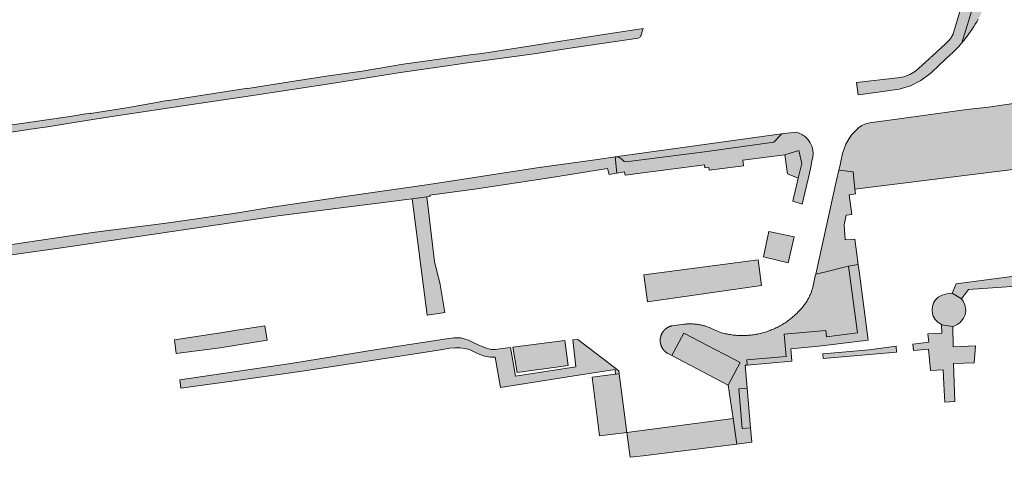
# Model space of a CAD drawing. Extents: x 97094 to 109644, y 463509 to 471969.
# Tile 184 of 256: x 103139 to 103333, y 468477 to 468563. Entities that reach past the tile are written whole.
import ezdxf

# ---------------------------------------------------------------- set-up
doc = ezdxf.new("R2010")
doc.units = 0
doc.layers.add('109 Onkruidbestrijding elementen', color=6, linetype='Continuous', lineweight=20, true_color=0xff00ff)

msp = doc.modelspace()

# ---------------------------------------------------------------- hatches: boundary and pattern name
at = {"layer": '109 Onkruidbestrijding elementen', "true_color": 0xff00ff}
for points in [[(103332.21, 468579.66), (103331.9, 468587.75), (103329.55, 468584.87), (103329.76, 468578.75), (103329.77, 468578.34), (103329.78, 468577.94), (103329.78, 468577.54), (103329.77, 468577.13), (103329.75, 468576.73), (103329.73, 468576.33), (103329.7, 468575.93), (103329.66, 468575.52), (103329.62, 468575.12), (103329.57, 468574.72), (103329.51, 468574.32), (103329.45, 468573.93), (103329.37, 468573.53), (103329.29, 468573.13), (103329.21, 468572.74), (103329.12, 468572.35), (103329.01, 468571.96), (103328.91, 468571.57), (103328.79, 468571.18), (103328.67, 468570.8), (103328.58, 468570.48), (103327.42, 468566.68), (103325, 468558.78), (103325.36, 468559.22), (103325.72, 468559.67), (103326.06, 468560.12), (103326.4, 468560.58), (103326.73, 468561.05), (103327.05, 468561.52), (103327.36, 468562), (103327.67, 468562.48), (103327.96, 468562.97), (103328.25, 468563.46), (103328.52, 468563.96), (103328.79, 468564.47), (103329.05, 468564.98), (103329.29, 468565.49), (103329.53, 468566.01), (103329.8, 468566.62), (103330.05, 468567.24), (103330.29, 468567.87), (103330.52, 468568.5), (103330.73, 468569.13), (103330.93, 468569.77), (103331.08, 468570.31), (103331.23, 468570.84), (103331.36, 468571.38), (103331.49, 468571.92), (103331.61, 468572.47), (103331.71, 468573.01), (103331.81, 468573.56), (103331.89, 468574.11), (103331.97, 468574.66), (103332.04, 468575.21), (103332.09, 468575.77), (103332.14, 468576.32), (103332.18, 468576.88), (103332.2, 468577.43), (103332.22, 468577.99), (103332.23, 468578.54), (103332.22, 468579.1), (103332.21, 468579.66)], [(103327.06, 468573.04), (103323.33, 468560.6), (103323.29, 468560.52), (103323.25, 468560.44), (103323.21, 468560.36), (103323.17, 468560.28), (103323.12, 468560.2), (103323.08, 468560.12), (103323.03, 468560.04), (103322.99, 468559.97), (103322.94, 468559.89), (103322.89, 468559.82), (103322.83, 468559.74), (103322.78, 468559.67), (103322.73, 468559.6), (103322.67, 468559.53), (103322.62, 468559.45), (103322.56, 468559.38), (103322.5, 468559.32), (103322.44, 468559.25), (103322.38, 468559.18), (103322.31, 468559.12), (103322.25, 468559.05), (103322.19, 468558.99), (103322.12, 468558.93), (103322.05, 468558.87), (103321.99, 468558.81), (103321.92, 468558.75), (103321.85, 468558.69), (103321.78, 468558.63), (103319.31, 468556.34), (103319.24, 468556.26), (103319.16, 468556.18), (103319.08, 468556.1), (103319, 468556.03), (103318.92, 468555.95), (103318.84, 468555.88), (103318.75, 468555.81), (103318.66, 468555.74), (103318.58, 468555.67), (103318.49, 468555.6), (103315.87, 468553.24), (103314.8, 468552.55), (103313.62, 468552.1), (103312.37, 468551.9), (103304.26, 468551.01), (103304.61, 468548.58), (103308.05, 468549.04), (103312.67, 468549.66), (103314.9, 468550.31), (103316.97, 468551.36), (103318.7, 468552.69), (103318.82, 468552.78), (103320.59, 468554.46), (103322.78, 468556.49), (103323.12, 468556.8), (103323.45, 468557.11), (103323.77, 468557.43), (103324.09, 468557.76), (103324.4, 468558.09), (103324.7, 468558.43), (103325, 468558.78), (103327.42, 468566.68), (103328.58, 468570.48), (103328.67, 468570.8), (103328.79, 468571.18), (103328.91, 468571.57), (103329.01, 468571.96), (103329.12, 468572.35), (103329.21, 468572.74), (103329.29, 468573.13), (103329.37, 468573.53), (103329.45, 468573.93), (103329.51, 468574.32), (103329.57, 468574.72), (103329.62, 468575.12), (103329.66, 468575.52), (103329.7, 468575.93), (103329.73, 468576.33), (103329.75, 468576.73), (103329.77, 468577.13), (103329.78, 468577.54), (103329.78, 468577.94), (103329.77, 468578.34), (103329.76, 468578.75), (103329.55, 468584.87), (103327.55, 468582.41), (103327.56, 468581.89), (103327.53, 468578.46), (103327.55, 468578.09), (103327.56, 468577.73), (103327.56, 468577.37), (103327.55, 468577), (103327.54, 468576.64), (103327.52, 468576.28), (103327.5, 468575.92), (103327.47, 468575.55), (103327.43, 468575.19), (103327.39, 468574.83), (103327.33, 468574.47), (103327.28, 468574.11), (103327.21, 468573.76), (103327.14, 468573.4), (103327.06, 468573.04)], [(103238.45, 468557.97), (103238.45, 468557.95), (103230.46, 468556.73), (103228.19, 468556.42), (103223.01, 468555.72), (103214.98, 468554.58), (103212.69, 468554.2), (103206.89, 468553.24), (103199.82, 468552.21), (103191.42, 468550.93), (103184.39, 468549.83), (103184.38, 468549.9), (103175.95, 468548.57), (103175.95, 468548.54), (103168.83, 468547.42), (103168.82, 468547.49), (103166.41, 468547.06), (103160.51, 468546.01), (103153.36, 468544.85), (103153.35, 468544.92), (103152.05, 468544.72), (103149.32, 468544.32), (103135.22, 468542.24), (103129.72, 468541.31), (103121.78, 468540.19), (103119.43, 468539.85), (103118.36, 468539.69), (103115.43, 468539.26), (103107.6, 468538.12), (103104.18, 468537.59), (103098.55, 468536.73), (103098.56, 468536.72), (103090.65, 468535.55), (103088.26, 468535.18), (103083.09, 468534.38), (103083.09, 468534.34), (103075.25, 468533.14), (103075.25, 468533.19), (103060.73, 468531.01), (103058.76, 468530.76), (103057.69, 468530.72), (103057.07, 468530.78), (103056.48, 468530.98), (103055.82, 468531.57), (103055.66, 468531.79), (103056.01, 468529.68), (103056.58, 468529.45), (103057.31, 468529.27), (103057.91, 468529.2), (103058.57, 468529.23), (103060.1, 468529.46), (103063.15, 468529.91), (103064.83, 468530.2), (103075.25, 468531.73), (103086.74, 468533.46), (103090.26, 468533.96), (103098.54, 468535.26), (103111.05, 468537.1), (103118.3, 468538.24), (103133.35, 468540.53), (103141.61, 468541.77), (103145.35, 468542.3), (103149.32, 468542.99), (103155.51, 468543.97), (103160.67, 468544.74), (103172.48, 468546.52), (103183.62, 468548.19), (103193.1, 468549.63), (103201.69, 468550.91), (103214.48, 468552.96), (103223.65, 468554.27), (103227.21, 468554.83), (103240.75, 468556.65), (103247.42, 468557.71), (103261.28, 468559.72), (103261.71, 468560.02), (103262.26, 468561.63), (103261.02, 468561.42), (103254.06, 468560.4), (103246.05, 468559.11), (103243.87, 468558.78), (103238.45, 468557.97)], [(103305.89, 468542.77), (103305.3, 468542.5), (103304.64, 468542.04), (103304.07, 468541.48), (103303.53, 468540.94), (103303.38, 468540.72), (103302.85, 468539.98), (103302.15, 468538.82), (103301.54, 468537.02), (103300.98, 468534.41), (103300.8, 468533.73), (103303.6, 468533.38), (103303.97, 468529.96), (103337.18, 468534.09), (103338, 468534.19), (103337.43, 468538.37), (103338.69, 468538.53), (103339.31, 468533.58), (103338.82, 468533.51), (103338.38, 468533.45), (103338.52, 468532.19), (103339.28, 468532.28), (103339.36, 468531.68), (103340.49, 468531.88), (103343.45, 468532.41), (103343.73, 468532.46), (103344.01, 468534.38), (103342.49, 468534.1), (103342.1, 468537.07), (103344.42, 468537.27), (103344.69, 468539.15), (103345.7, 468546.76), (103345.87, 468547.25), (103346.25, 468547.8), (103346.68, 468548.11), (103347.34, 468548.45), (103340.17, 468547.52), (103340.15, 468547.53), (103337.47, 468547.17), (103337.42, 468547.16), (103330.24, 468546.15), (103326.02, 468545.64), (103312.68, 468543.84), (103308.78, 468543.33), (103307.74, 468543.19), (103307.28, 468543.11), (103306.82, 468543.03), (103305.89, 468542.77)], [(103291.3, 468541.08), (103289.99, 468540.92), (103289.57, 468540.84), (103289.23, 468540.53), (103288.01, 468539.2), (103274.89, 468537.39), (103258.85, 468535.33), (103258.54, 468535.45), (103258.06, 468535.87), (103257.51, 468536.2), (103257.22, 468536.34), (103256.74, 468536.33), (103257.07, 468533.11), (103258.6, 468533.36), (103258.71, 468532.75), (103262.18, 468533.2), (103274.32, 468534.78), (103274.4, 468534.16), (103275.18, 468534.26), (103275.25, 468533.7), (103282.02, 468534.58), (103281.88, 468535.65), (103290.16, 468536.72), (103292.89, 468537.59), (103293.49, 468535.05), (103292.8, 468532.1), (103291.76, 468527.61), (103293.58, 468527.04), (103295.01, 468533.15), (103295.36, 468534.64), (103295.5, 468535.52), (103295.67, 468536.24), (103295.72, 468536.98), (103295.64, 468537.72), (103295.45, 468538.43), (103295.14, 468539.1), (103294.72, 468539.71), (103294.2, 468540.25), (103293.61, 468540.69), (103292.95, 468541.02), (103292.37, 468541.21), (103291.33, 468541.09), (103291.3, 468541.08)], [(103256.74, 468536.33), (103257.22, 468536.34), (103257.51, 468536.2), (103258.06, 468535.87), (103258.54, 468535.45), (103258.85, 468535.33), (103274.89, 468537.39), (103288.01, 468539.2), (103289.23, 468540.53), (103289.57, 468540.84), (103289.99, 468540.92), (103256.74, 468536.33)], [(103292.8, 468532.1), (103293.49, 468535.05), (103292.89, 468537.59), (103290.16, 468536.72), (103290.65, 468532.96), (103292.8, 468532.1)], [(103257.07, 468533.11), (103256.74, 468536.33), (103253.27, 468535.81), (103241.31, 468534.16), (103220.03, 468530.9), (103202.55, 468528.36), (103188.74, 468526.33), (103182.01, 468525.26), (103168.29, 468523.28), (103153.75, 468521.42), (103116.67, 468515.9), (103095.56, 468512.48), (103094.41, 468512.3), (103069.98, 468508.19), (103068.73, 468507.99), (103044.41, 468504.24), (103019.17, 468500.37), (103011.24, 468499.18), (103011.49, 468497.2), (103011.58, 468497.22), (103024.73, 468499.15), (103035.55, 468500.74), (103035.58, 468500.75), (103048.42, 468502.75), (103060.93, 468504.71), (103069.44, 468506.04), (103094.38, 468510.36), (103098.95, 468511.09), (103113.45, 468513.42), (103121.82, 468514.74), (103122.05, 468514.77), (103147.17, 468518.35), (103147.21, 468518.36), (103161.43, 468520.44), (103190.34, 468524.69), (103216.73, 468528.05), (103219.64, 468528.48), (103220.29, 468528.58), (103220.26, 468528.8), (103229.01, 468529.98), (103243.77, 468532.21), (103255.25, 468534.02), (103255.54, 468532.85), (103257.07, 468533.11)], [(103303.97, 468529.96), (103303.6, 468533.38), (103300.8, 468533.73), (103300.35, 468531.72), (103296.23, 468513.2), (103298.24, 468513.7), (103302.09, 468514.64), (103302.73, 468514.8), (103304.61, 468515.11), (103303.96, 468520.1), (103302.04, 468519.97), (103301.85, 468522.93), (103302.27, 468524.81), (103303.33, 468524.94), (103302.82, 468528.87), (103304.09, 468529.04), (103303.97, 468529.96)], [(103216.73, 468528.05), (103219.69, 468505.1), (103221.93, 468505.44), (103223.21, 468505.65), (103222.24, 468511.18), (103221.12, 468515.68), (103219.64, 468528.48), (103216.73, 468528.05)], [(103290.84, 468515.46), (103291.99, 468520.57), (103286.99, 468521.63), (103285.93, 468516.61), (103290.84, 468515.46)], [(103285.59, 468510.96), (103284.93, 468516.04), (103262.36, 468513.09), (103263.1, 468507.79), (103285.59, 468510.96)], [(103302.73, 468514.8), (103304.44, 468501.65), (103298.37, 468500.86), (103298.26, 468502.12), (103290.01, 468501.4), (103290.4, 468497.01), (103282.64, 468496.33), (103282.73, 468495.28), (103291.54, 468496.05), (103291.32, 468498.52), (103297.47, 468499.06), (103306.54, 468500.23), (103304.84, 468513.32), (103304.62, 468515.04), (103304.61, 468515.11), (103302.73, 468514.8)], [(103323.12, 468509.45), (103324.97, 468508.37), (103326.32, 468510.16), (103335.81, 468510.84), (103343.67, 468511.7), (103350.47, 468511.41), (103353.37, 468511.04), (103359.08, 468510.3), (103364.09, 468509.44), (103367.6, 468508.77), (103368, 468510.43), (103362.17, 468511.56), (103351.93, 468512.93), (103348.04, 468513.45), (103343.31, 468514.09), (103343.44, 468515.04), (103343.35, 468515.05), (103343.43, 468515.67), (103341.61, 468515.44), (103341.84, 468513.65), (103323.93, 468511.32), (103323.12, 468509.45)], [(103277.47, 468501.74), (103275.74, 468502.52), (103275.58, 468502.59), (103275.42, 468502.66), (103275.25, 468502.72), (103275.08, 468502.78), (103274.91, 468502.84), (103274.74, 468502.9), (103274.57, 468502.95), (103274.4, 468503), (103274.23, 468503.05), (103274.06, 468503.1), (103273.88, 468503.14), (103273.71, 468503.18), (103273.53, 468503.21), (103273.36, 468503.25), (103273.18, 468503.28), (103273.01, 468503.3), (103272.83, 468503.33), (103272.65, 468503.35), (103272.47, 468503.37), (103272.3, 468503.38), (103272.12, 468503.4), (103271.94, 468503.4), (103271.76, 468503.41), (103271.58, 468503.41), (103271.4, 468503.41), (103271.23, 468503.41), (103271.05, 468503.41), (103270.87, 468503.4), (103270.69, 468503.38), (103270.51, 468503.37), (103270.33, 468503.35), (103267.95, 468503.04), (103267.9, 468503.03), (103267.86, 468503.02), (103267.81, 468503.01), (103267.76, 468502.99), (103267.71, 468502.98), (103267.67, 468502.97), (103267.62, 468502.95), (103267.58, 468502.94), (103267.53, 468502.92), (103267.48, 468502.9), (103267.44, 468502.88), (103267.39, 468502.86), (103267.35, 468502.84), (103267.3, 468502.82), (103267.26, 468502.8), (103267.22, 468502.78), (103267.17, 468502.76), (103267.13, 468502.73), (103267.09, 468502.71), (103267.04, 468502.69), (103267, 468502.66), (103266.96, 468502.63), (103266.92, 468502.61), (103266.88, 468502.58), (103266.84, 468502.55), (103266.8, 468502.52), (103266.76, 468502.49), (103266.72, 468502.46), (103266.68, 468502.43), (103266.65, 468502.4), (103266.61, 468502.37), (103266.57, 468502.34), (103266.54, 468502.3), (103266.5, 468502.27), (103266.47, 468502.23), (103266.43, 468502.2), (103266.4, 468502.16), (103266.37, 468502.13), (103266.33, 468502.09), (103266.3, 468502.05), (103266.27, 468502.02), (103266.24, 468501.98), (103266.21, 468501.94), (103266.18, 468501.9), (103266.15, 468501.86), (103266.12, 468501.82), (103266.1, 468501.78), (103266.07, 468501.74), (103266.04, 468501.7), (103266.02, 468501.66), (103265.99, 468501.61), (103265.97, 468501.57), (103265.95, 468501.53), (103265.92, 468501.48), (103265.9, 468501.44), (103265.88, 468501.4), (103265.86, 468501.35), (103265.84, 468501.31), (103265.82, 468501.26), (103265.8, 468501.22), (103265.79, 468501.17), (103265.77, 468501.12), (103265.75, 468501.08), (103265.74, 468501.03), (103265.73, 468500.98), (103265.71, 468500.94), (103265.7, 468500.89), (103265.69, 468500.84), (103265.68, 468500.79), (103265.67, 468500.75), (103265.66, 468500.7), (103265.65, 468500.65), (103265.64, 468500.6), (103265.63, 468500.55), (103265.63, 468500.51), (103265.62, 468500.46), (103265.62, 468500.41), (103265.61, 468500.36), (103265.61, 468500.31), (103265.61, 468500.26), (103265.61, 468500.21), (103265.6, 468500.16), (103265.61, 468500.11), (103265.61, 468500.07), (103265.61, 468500.02), (103265.61, 468499.97), (103265.61, 468499.92), (103265.62, 468499.87), (103265.62, 468499.82), (103265.63, 468499.77), (103265.64, 468499.72), (103265.64, 468499.68), (103265.65, 468499.63), (103265.66, 468499.58), (103265.67, 468499.53), (103265.68, 468499.48), (103265.69, 468499.44), (103265.7, 468499.39), (103265.72, 468499.34), (103265.73, 468499.29), (103265.75, 468499.25), (103265.76, 468499.2), (103265.78, 468499.15), (103265.79, 468499.11), (103265.81, 468499.06), (103265.83, 468499.02), (103265.85, 468498.97), (103265.87, 468498.93), (103265.89, 468498.88), (103265.91, 468498.84), (103265.93, 468498.8), (103265.96, 468498.75), (103265.98, 468498.71), (103266, 468498.67), (103266.03, 468498.62), (103266.05, 468498.58), (103266.08, 468498.54), (103266.11, 468498.5), (103266.13, 468498.46), (103266.16, 468498.42), (103266.19, 468498.38), (103266.22, 468498.34), (103266.25, 468498.3), (103266.28, 468498.27), (103266.31, 468498.23), (103266.35, 468498.19), (103266.38, 468498.15), (103266.41, 468498.12), (103266.45, 468498.08), (103266.48, 468498.05), (103266.51, 468498.01), (103266.55, 468497.98), (103266.59, 468497.95), (103266.62, 468497.91), (103266.66, 468497.88), (103266.7, 468497.85), (103266.74, 468497.82), (103266.78, 468497.79), (103266.81, 468497.76), (103266.85, 468497.73), (103266.89, 468497.71), (103266.94, 468497.68), (103266.98, 468497.65), (103267.02, 468497.63), (103267.89, 468497.16), (103270.28, 468501.58), (103281.39, 468495.78), (103278.99, 468491.36), (103279.99, 468484.77), (103280.71, 468479.69), (103281.17, 468479.75), (103283.65, 468480.09), (103283.4, 468482.93), (103281.77, 468482.78), (103281.09, 468490.62), (103282.72, 468490.77), (103282.33, 468495.25), (103282.73, 468495.28), (103282.64, 468496.33), (103290.4, 468497.01), (103290.01, 468501.4), (103298.26, 468502.12), (103298.37, 468500.86), (103304.44, 468501.65), (103302.73, 468514.8), (103302.09, 468514.64), (103298.24, 468513.7), (103296.23, 468513.2), (103296.16, 468512.89), (103295.75, 468510.91), (103295.7, 468510.73), (103295.66, 468510.56), (103295.61, 468510.39), (103295.55, 468510.22), (103295.5, 468510.05), (103295.44, 468509.88), (103295.38, 468509.71), (103295.32, 468509.55), (103295.25, 468509.38), (103295.18, 468509.22), (103295.11, 468509.05), (103295.03, 468508.89), (103294.95, 468508.73), (103294.87, 468508.57), (103294.79, 468508.41), (103294.71, 468508.26), (103294.62, 468508.1), (103294.53, 468507.95), (103294.43, 468507.8), (103294.34, 468507.65), (103294.24, 468507.5), (103294.14, 468507.35), (103294.03, 468507.21), (103293.93, 468507.06), (103293.82, 468506.92), (103293.71, 468506.78), (103293.59, 468506.64), (103293.48, 468506.51), (103293.36, 468506.37), (103293.24, 468506.24), (103293.12, 468506.11), (103292.99, 468505.98), (103292.87, 468505.86), (103292.74, 468505.74), (103292.56, 468505.55), (103292.38, 468505.38), (103292.19, 468505.2), (103292, 468505.03), (103291.81, 468504.86), (103291.62, 468504.69), (103291.42, 468504.53), (103291.22, 468504.37), (103291.02, 468504.21), (103290.81, 468504.06), (103290.61, 468503.91), (103290.4, 468503.77), (103290.19, 468503.62), (103289.97, 468503.49), (103289.76, 468503.35), (103289.54, 468503.22), (103289.32, 468503.09), (103289.09, 468502.97), (103288.87, 468502.85), (103288.64, 468502.73), (103288.41, 468502.62), (103288.18, 468502.51), (103287.95, 468502.4), (103287.71, 468502.3), (103287.48, 468502.21), (103287.24, 468502.11), (103287, 468502.02), (103286.76, 468501.94), (103286.52, 468501.86), (103286.27, 468501.78), (103286.03, 468501.71), (103285.78, 468501.64), (103285.54, 468501.57), (103285.29, 468501.51), (103285.04, 468501.46), (103284.79, 468501.41), (103284.54, 468501.36), (103284.29, 468501.31), (103284.04, 468501.27), (103283.78, 468501.24), (103283.53, 468501.21), (103283.28, 468501.18), (103283.02, 468501.16), (103282.77, 468501.14), (103282.51, 468501.13), (103282.26, 468501.12), (103282, 468501.11), (103281.75, 468501.11), (103281.49, 468501.11), (103281.24, 468501.12), (103280.98, 468501.13), (103280.73, 468501.15), (103280.47, 468501.17), (103280.22, 468501.19), (103279.97, 468501.22), (103279.71, 468501.25), (103279.46, 468501.29), (103279.21, 468501.33), (103278.96, 468501.38), (103278.71, 468501.43), (103278.46, 468501.48), (103278.21, 468501.54), (103277.96, 468501.6), (103277.71, 468501.67), (103277.47, 468501.74)], [(103321.01, 468503.23), (103323.25, 468502.88), (103323.66, 468503.05), (103324.13, 468503.27), (103324.68, 468503.7), (103325.38, 468504.55), (103325.69, 468505.21), (103325.81, 468506.11), (103325.59, 468507.16), (103325.27, 468507.89), (103324.97, 468508.37), (103323.12, 468509.45), (103322.07, 468509.31), (103321.17, 468509.08), (103320.37, 468508.68), (103319.81, 468508.16), (103319.43, 468507.55), (103319.26, 468506.85), (103319.2, 468506.19), (103319.25, 468505.41), (103319.38, 468504.9), (103319.75, 468504.27), (103320.29, 468503.78), (103320.87, 468503.35), (103321.01, 468503.23)], [(103181.79, 468502.09), (103180.64, 468501.92), (103178.59, 468501.6), (103177.66, 468501.46), (103169.92, 468500.26), (103170.28, 468497.55), (103178.96, 468498.7), (103188.2, 468500.18), (103187.73, 468503.01), (103181.79, 468502.09)], [(103267.89, 468497.16), (103278.99, 468491.36), (103281.39, 468495.78), (103270.28, 468501.58), (103267.89, 468497.16)], [(103318.82, 468494.25), (103321.35, 468494.38), (103321.5, 468491.51), (103321.68, 468488), (103323.62, 468488.14), (103323.41, 468495.58), (103327.44, 468495.73), (103327.7, 468499.1), (103323.34, 468498.88), (103323.25, 468502.88), (103321.01, 468503.23), (103321.05, 468501.6), (103318.3, 468501.47), (103318.52, 468499.83), (103315.36, 468499.42), (103315.47, 468498.14), (103318.46, 468498.4), (103318.82, 468494.25)], [(103257.51, 468493.56), (103257.43, 468494.14), (103249.35, 468500.34), (103248.38, 468500.27), (103249.01, 468494.96), (103237.1, 468493.12), (103236.11, 468498.76), (103234.55, 468498.54), (103233.07, 468498.39), (103232.3, 468498.36), (103231.4, 468498.62), (103230.22, 468499.07), (103229.18, 468499.53), (103227.82, 468500.18), (103226.96, 468500.48), (103226.35, 468500.63), (103225.67, 468500.64), (103224.96, 468500.64), (103224.1, 468500.54), (103223.5, 468500.49), (103209.76, 468498.33), (103192.86, 468495.63), (103170.97, 468492.41), (103171.2, 468490.72), (103181.2, 468492.12), (103194.17, 468493.94), (103194.2, 468493.94), (103207.07, 468495.92), (103207.1, 468495.93), (103219.86, 468497.87), (103222.79, 468498.38), (103224.19, 468498.63), (103225.2, 468498.71), (103226.18, 468498.69), (103227.12, 468498.57), (103228.01, 468498.34), (103229.12, 468497.81), (103230.09, 468497.39), (103231.02, 468497.03), (103232.16, 468496.85), (103233.13, 468496.87), (103234.14, 468490.89), (103249.52, 468493.3), (103256.71, 468494.43), (103256.74, 468494.14), (103256.79, 468493.47), (103257.51, 468493.56)], [(103246.83, 468500.16), (103236.61, 468498.81), (103237.44, 468493.81), (103247.46, 468495.22), (103246.83, 468500.16)], [(103306.79, 468498.31), (103297.61, 468497.51), (103297.69, 468496.59), (103312.18, 468497.85), (103312.08, 468498.99), (103306.79, 468498.31)], [(103259.02, 468482), (103257.51, 468493.56), (103256.79, 468493.47), (103252.18, 468492.91), (103253.64, 468481.34), (103259.02, 468482)], [(103282.72, 468490.77), (103281.09, 468490.62), (103281.77, 468482.78), (103283.4, 468482.93), (103282.72, 468490.77)], [(103262.23, 468477.42), (103280.71, 468479.69), (103279.99, 468484.77), (103259.02, 468482), (103259.68, 468477.11), (103262.23, 468477.42)]]:
    msp.add_hatch(color=6, dxfattribs=at).paths.add_polyline_path(points)

# ---------------------------------------------------------------- linework, layer by layer
at = {"layer": '109 Onkruidbestrijding elementen', "color": 3, "true_color": 0x00ff00}
for points in [[(103327.06, 468573.04), (103323.33, 468560.6), (103323.29, 468560.52), (103323.25, 468560.44), (103323.21, 468560.36), (103323.17, 468560.28), (103323.12, 468560.2), (103323.08, 468560.12), (103323.03, 468560.04), (103322.99, 468559.97), (103322.94, 468559.89), (103322.89, 468559.82), (103322.83, 468559.74), (103322.78, 468559.67), (103322.73, 468559.6), (103322.67, 468559.53), (103322.62, 468559.45), (103322.56, 468559.38), (103322.5, 468559.32), (103322.44, 468559.25), (103322.38, 468559.18), (103322.31, 468559.12), (103322.25, 468559.05), (103322.19, 468558.99), (103322.12, 468558.93), (103322.05, 468558.87), (103321.99, 468558.81), (103321.92, 468558.75), (103321.85, 468558.69), (103321.78, 468558.63), (103319.31, 468556.34), (103319.24, 468556.26), (103319.16, 468556.18), (103319.08, 468556.1), (103319, 468556.03), (103318.92, 468555.95), (103318.84, 468555.88), (103318.75, 468555.81), (103318.66, 468555.74), (103318.58, 468555.67), (103318.49, 468555.6), (103315.87, 468553.24), (103314.8, 468552.55), (103313.62, 468552.1), (103312.37, 468551.9), (103304.26, 468551.01), (103304.61, 468548.58), (103308.05, 468549.04), (103312.67, 468549.66), (103314.9, 468550.31), (103316.97, 468551.36), (103318.7, 468552.69), (103318.82, 468552.78), (103320.59, 468554.46), (103322.78, 468556.49), (103323.12, 468556.8), (103323.45, 468557.11), (103323.77, 468557.43), (103324.09, 468557.76), (103324.4, 468558.09), (103324.7, 468558.43), (103325, 468558.78), (103327.42, 468566.68)], [(103327.42, 468566.68), (103325, 468558.78), (103325.36, 468559.22), (103325.72, 468559.67), (103326.06, 468560.12), (103326.4, 468560.58), (103326.73, 468561.05), (103327.05, 468561.52), (103327.36, 468562), (103327.67, 468562.48), (103327.96, 468562.97), (103328.25, 468563.46)], [(103133.35, 468540.53), (103141.61, 468541.77), (103145.35, 468542.3), (103149.32, 468542.99), (103155.51, 468543.97), (103160.67, 468544.74), (103172.48, 468546.52), (103183.62, 468548.19), (103193.1, 468549.63), (103201.69, 468550.91), (103214.48, 468552.96), (103223.65, 468554.27), (103227.21, 468554.83), (103240.75, 468556.65), (103247.42, 468557.71), (103261.28, 468559.72), (103261.71, 468560.02), (103262.26, 468561.63), (103261.02, 468561.42), (103254.06, 468560.4), (103246.05, 468559.11), (103243.87, 468558.78), (103238.45, 468557.97), (103238.45, 468557.97), (103238.45, 468557.95), (103230.46, 468556.73), (103228.19, 468556.42), (103223.01, 468555.72), (103214.98, 468554.58), (103212.69, 468554.2), (103206.89, 468553.24), (103199.82, 468552.21), (103191.42, 468550.93), (103184.39, 468549.83), (103184.38, 468549.9), (103175.95, 468548.57), (103175.95, 468548.54), (103168.83, 468547.42), (103168.82, 468547.49), (103166.41, 468547.06), (103160.51, 468546.01), (103153.36, 468544.85), (103153.35, 468544.92), (103152.05, 468544.72), (103149.32, 468544.32), (103135.22, 468542.24)], [(103337.42, 468547.16), (103330.24, 468546.15), (103326.02, 468545.64), (103312.68, 468543.84), (103308.78, 468543.33), (103307.74, 468543.19), (103307.28, 468543.11), (103306.82, 468543.03), (103305.89, 468542.77), (103305.89, 468542.77), (103305.3, 468542.5), (103304.64, 468542.04), (103304.07, 468541.48), (103303.53, 468540.94), (103303.38, 468540.72), (103302.85, 468539.98), (103302.15, 468538.82), (103301.54, 468537.02), (103300.98, 468534.41), (103300.8, 468533.73), (103303.6, 468533.38), (103303.97, 468529.96), (103337.18, 468534.09)], [(103122.05, 468514.77), (103147.17, 468518.35), (103147.21, 468518.36), (103161.43, 468520.44), (103190.34, 468524.69), (103216.73, 468528.05), (103219.64, 468528.48), (103220.29, 468528.58), (103220.26, 468528.8), (103229.01, 468529.98), (103243.77, 468532.21), (103255.25, 468534.02), (103255.54, 468532.85), (103257.07, 468533.11), (103257.07, 468533.11), (103256.74, 468536.33), (103253.27, 468535.81), (103241.31, 468534.16), (103220.03, 468530.9), (103202.55, 468528.36), (103188.74, 468526.33), (103182.01, 468525.26), (103168.29, 468523.28), (103153.75, 468521.42), (103116.67, 468515.9)]]:
    msp.add_lwpolyline(points, dxfattribs=at)
for points in [[(103291.3, 468541.08), (103289.99, 468540.92), (103289.57, 468540.84), (103289.23, 468540.53), (103288.01, 468539.2), (103274.89, 468537.39), (103258.85, 468535.33), (103258.54, 468535.45), (103258.06, 468535.87), (103257.51, 468536.2), (103257.22, 468536.34), (103256.74, 468536.33), (103257.07, 468533.11), (103258.6, 468533.36), (103258.71, 468532.75), (103262.18, 468533.2), (103274.32, 468534.78), (103274.4, 468534.16), (103275.18, 468534.26), (103275.25, 468533.7), (103282.02, 468534.58), (103281.88, 468535.65), (103290.16, 468536.72), (103292.89, 468537.59), (103293.49, 468535.05), (103292.8, 468532.1), (103291.76, 468527.61), (103293.58, 468527.04), (103295.01, 468533.15), (103295.36, 468534.64), (103295.5, 468535.52), (103295.67, 468536.24), (103295.72, 468536.98), (103295.64, 468537.72), (103295.45, 468538.43), (103295.14, 468539.1), (103294.72, 468539.71), (103294.2, 468540.25), (103293.61, 468540.69), (103292.95, 468541.02), (103292.37, 468541.21), (103291.33, 468541.09), (103291.3, 468541.08)], [(103256.74, 468536.33), (103257.22, 468536.34), (103257.51, 468536.2), (103258.06, 468535.87), (103258.54, 468535.45), (103258.85, 468535.33), (103274.89, 468537.39), (103288.01, 468539.2), (103289.23, 468540.53), (103289.57, 468540.84), (103289.99, 468540.92), (103256.74, 468536.33)], [(103292.8, 468532.1), (103293.49, 468535.05), (103292.89, 468537.59), (103290.16, 468536.72), (103290.65, 468532.96), (103292.8, 468532.1)], [(103303.97, 468529.96), (103303.6, 468533.38), (103300.8, 468533.73), (103300.35, 468531.72), (103296.23, 468513.2), (103298.24, 468513.7), (103302.09, 468514.64), (103302.73, 468514.8), (103304.61, 468515.11), (103303.96, 468520.1), (103302.04, 468519.97), (103301.85, 468522.93), (103302.27, 468524.81), (103303.33, 468524.94), (103302.82, 468528.87), (103304.09, 468529.04), (103303.97, 468529.96)], [(103216.73, 468528.05), (103219.69, 468505.1), (103221.93, 468505.44), (103223.21, 468505.65), (103222.24, 468511.18), (103221.12, 468515.68), (103219.64, 468528.48), (103216.73, 468528.05)], [(103290.84, 468515.46), (103291.99, 468520.57), (103286.99, 468521.63), (103285.93, 468516.61), (103290.84, 468515.46)], [(103285.59, 468510.96), (103284.93, 468516.04), (103262.36, 468513.09), (103263.1, 468507.79), (103285.59, 468510.96)], [(103302.73, 468514.8), (103304.44, 468501.65), (103298.37, 468500.86), (103298.26, 468502.12), (103290.01, 468501.4), (103290.4, 468497.01), (103282.64, 468496.33), (103282.73, 468495.28), (103291.54, 468496.05), (103291.32, 468498.52), (103297.47, 468499.06), (103306.54, 468500.23), (103304.84, 468513.32), (103304.62, 468515.04), (103304.61, 468515.11), (103302.73, 468514.8)], [(103323.12, 468509.45), (103324.97, 468508.37), (103326.32, 468510.16), (103335.81, 468510.84), (103343.67, 468511.7), (103350.47, 468511.41), (103353.37, 468511.04), (103359.08, 468510.3), (103364.09, 468509.44), (103367.6, 468508.77), (103368, 468510.43), (103362.17, 468511.56), (103351.93, 468512.93), (103348.04, 468513.45), (103343.31, 468514.09), (103343.44, 468515.04), (103343.35, 468515.05), (103343.43, 468515.67), (103341.61, 468515.44), (103341.84, 468513.65), (103323.93, 468511.32), (103323.12, 468509.45)], [(103277.47, 468501.74), (103275.74, 468502.52), (103275.58, 468502.59), (103275.42, 468502.66), (103275.25, 468502.72), (103275.08, 468502.78), (103274.91, 468502.84), (103274.74, 468502.9), (103274.57, 468502.95), (103274.4, 468503), (103274.23, 468503.05), (103274.06, 468503.1), (103273.88, 468503.14), (103273.71, 468503.18), (103273.53, 468503.21), (103273.36, 468503.25), (103273.18, 468503.28), (103273.01, 468503.3), (103272.83, 468503.33), (103272.65, 468503.35), (103272.47, 468503.37), (103272.3, 468503.38), (103272.12, 468503.4), (103271.94, 468503.4), (103271.76, 468503.41), (103271.58, 468503.41), (103271.4, 468503.41), (103271.23, 468503.41), (103271.05, 468503.41), (103270.87, 468503.4), (103270.69, 468503.38), (103270.51, 468503.37), (103270.33, 468503.35), (103267.95, 468503.04), (103267.9, 468503.03), (103267.86, 468503.02), (103267.81, 468503.01), (103267.76, 468502.99), (103267.71, 468502.98), (103267.67, 468502.97), (103267.62, 468502.95), (103267.58, 468502.94), (103267.53, 468502.92), (103267.48, 468502.9), (103267.44, 468502.88), (103267.39, 468502.86), (103267.35, 468502.84), (103267.3, 468502.82), (103267.26, 468502.8), (103267.22, 468502.78), (103267.17, 468502.76), (103267.13, 468502.73), (103267.09, 468502.71), (103267.04, 468502.69), (103267, 468502.66), (103266.96, 468502.63), (103266.92, 468502.61), (103266.88, 468502.58), (103266.84, 468502.55), (103266.8, 468502.52), (103266.76, 468502.49), (103266.72, 468502.46), (103266.68, 468502.43), (103266.65, 468502.4), (103266.61, 468502.37), (103266.57, 468502.34), (103266.54, 468502.3), (103266.5, 468502.27), (103266.47, 468502.23), (103266.43, 468502.2), (103266.4, 468502.16), (103266.37, 468502.13), (103266.33, 468502.09), (103266.3, 468502.05), (103266.27, 468502.02), (103266.24, 468501.98), (103266.21, 468501.94), (103266.18, 468501.9), (103266.15, 468501.86), (103266.12, 468501.82), (103266.1, 468501.78), (103266.07, 468501.74), (103266.04, 468501.7), (103266.02, 468501.66), (103265.99, 468501.61), (103265.97, 468501.57), (103265.95, 468501.53), (103265.92, 468501.48), (103265.9, 468501.44), (103265.88, 468501.4), (103265.86, 468501.35), (103265.84, 468501.31), (103265.82, 468501.26), (103265.8, 468501.22), (103265.79, 468501.17), (103265.77, 468501.12), (103265.75, 468501.08), (103265.74, 468501.03), (103265.73, 468500.98), (103265.71, 468500.94), (103265.7, 468500.89), (103265.69, 468500.84), (103265.68, 468500.79), (103265.67, 468500.75), (103265.66, 468500.7), (103265.65, 468500.65), (103265.64, 468500.6), (103265.63, 468500.55), (103265.63, 468500.51), (103265.62, 468500.46), (103265.62, 468500.41), (103265.61, 468500.36), (103265.61, 468500.31), (103265.61, 468500.26), (103265.61, 468500.21), (103265.6, 468500.16), (103265.61, 468500.11), (103265.61, 468500.07), (103265.61, 468500.02), (103265.61, 468499.97), (103265.61, 468499.92), (103265.62, 468499.87), (103265.62, 468499.82), (103265.63, 468499.77), (103265.64, 468499.72), (103265.64, 468499.68), (103265.65, 468499.63), (103265.66, 468499.58), (103265.67, 468499.53), (103265.68, 468499.48), (103265.69, 468499.44), (103265.7, 468499.39), (103265.72, 468499.34), (103265.73, 468499.29), (103265.75, 468499.25), (103265.76, 468499.2), (103265.78, 468499.15), (103265.79, 468499.11), (103265.81, 468499.06), (103265.83, 468499.02), (103265.85, 468498.97), (103265.87, 468498.93), (103265.89, 468498.88), (103265.91, 468498.84), (103265.93, 468498.8), (103265.96, 468498.75), (103265.98, 468498.71), (103266, 468498.67), (103266.03, 468498.62), (103266.05, 468498.58), (103266.08, 468498.54), (103266.11, 468498.5), (103266.13, 468498.46), (103266.16, 468498.42), (103266.19, 468498.38), (103266.22, 468498.34), (103266.25, 468498.3), (103266.28, 468498.27), (103266.31, 468498.23), (103266.35, 468498.19), (103266.38, 468498.15), (103266.41, 468498.12), (103266.45, 468498.08), (103266.48, 468498.05), (103266.51, 468498.01), (103266.55, 468497.98), (103266.59, 468497.95), (103266.62, 468497.91), (103266.66, 468497.88), (103266.7, 468497.85), (103266.74, 468497.82), (103266.78, 468497.79), (103266.81, 468497.76), (103266.85, 468497.73), (103266.89, 468497.71), (103266.94, 468497.68), (103266.98, 468497.65), (103267.02, 468497.63), (103267.89, 468497.16), (103270.28, 468501.58), (103281.39, 468495.78), (103278.99, 468491.36), (103279.99, 468484.77), (103280.71, 468479.69), (103281.17, 468479.75), (103283.65, 468480.09), (103283.4, 468482.93), (103281.77, 468482.78), (103281.09, 468490.62), (103282.72, 468490.77), (103282.33, 468495.25), (103282.73, 468495.28), (103282.64, 468496.33), (103290.4, 468497.01), (103290.01, 468501.4), (103298.26, 468502.12), (103298.37, 468500.86), (103304.44, 468501.65), (103302.73, 468514.8), (103302.09, 468514.64), (103298.24, 468513.7), (103296.23, 468513.2), (103296.16, 468512.89), (103295.75, 468510.91), (103295.7, 468510.73), (103295.66, 468510.56), (103295.61, 468510.39), (103295.55, 468510.22), (103295.5, 468510.05), (103295.44, 468509.88), (103295.38, 468509.71), (103295.32, 468509.55), (103295.25, 468509.38), (103295.18, 468509.22), (103295.11, 468509.05), (103295.03, 468508.89), (103294.95, 468508.73), (103294.87, 468508.57), (103294.79, 468508.41), (103294.71, 468508.26), (103294.62, 468508.1), (103294.53, 468507.95), (103294.43, 468507.8), (103294.34, 468507.65), (103294.24, 468507.5), (103294.14, 468507.35), (103294.03, 468507.21), (103293.93, 468507.06), (103293.82, 468506.92), (103293.71, 468506.78), (103293.59, 468506.64), (103293.48, 468506.51), (103293.36, 468506.37), (103293.24, 468506.24), (103293.12, 468506.11), (103292.99, 468505.98), (103292.87, 468505.86), (103292.74, 468505.74), (103292.56, 468505.55), (103292.38, 468505.38), (103292.19, 468505.2), (103292, 468505.03), (103291.81, 468504.86), (103291.62, 468504.69), (103291.42, 468504.53), (103291.22, 468504.37), (103291.02, 468504.21), (103290.81, 468504.06), (103290.61, 468503.91), (103290.4, 468503.77), (103290.19, 468503.62), (103289.97, 468503.49), (103289.76, 468503.35), (103289.54, 468503.22), (103289.32, 468503.09), (103289.09, 468502.97), (103288.87, 468502.85), (103288.64, 468502.73), (103288.41, 468502.62), (103288.18, 468502.51), (103287.95, 468502.4), (103287.71, 468502.3), (103287.48, 468502.21), (103287.24, 468502.11), (103287, 468502.02), (103286.76, 468501.94), (103286.52, 468501.86), (103286.27, 468501.78), (103286.03, 468501.71), (103285.78, 468501.64), (103285.54, 468501.57), (103285.29, 468501.51), (103285.04, 468501.46), (103284.79, 468501.41), (103284.54, 468501.36), (103284.29, 468501.31), (103284.04, 468501.27), (103283.78, 468501.24), (103283.53, 468501.21), (103283.28, 468501.18), (103283.02, 468501.16), (103282.77, 468501.14), (103282.51, 468501.13), (103282.26, 468501.12), (103282, 468501.11), (103281.75, 468501.11), (103281.49, 468501.11), (103281.24, 468501.12), (103280.98, 468501.13), (103280.73, 468501.15), (103280.47, 468501.17), (103280.22, 468501.19), (103279.97, 468501.22), (103279.71, 468501.25), (103279.46, 468501.29), (103279.21, 468501.33), (103278.96, 468501.38), (103278.71, 468501.43), (103278.46, 468501.48), (103278.21, 468501.54), (103277.96, 468501.6), (103277.71, 468501.67), (103277.47, 468501.74)], [(103321.01, 468503.23), (103323.25, 468502.88), (103323.66, 468503.05), (103324.13, 468503.27), (103324.68, 468503.7), (103325.38, 468504.55), (103325.69, 468505.21), (103325.81, 468506.11), (103325.59, 468507.16), (103325.27, 468507.89), (103324.97, 468508.37), (103323.12, 468509.45), (103322.07, 468509.31), (103321.17, 468509.08), (103320.37, 468508.68), (103319.81, 468508.16), (103319.43, 468507.55), (103319.26, 468506.85), (103319.2, 468506.19), (103319.25, 468505.41), (103319.38, 468504.9), (103319.75, 468504.27), (103320.29, 468503.78), (103320.87, 468503.35), (103321.01, 468503.23)], [(103181.79, 468502.09), (103180.64, 468501.92), (103178.59, 468501.6), (103177.66, 468501.46), (103169.92, 468500.26), (103170.28, 468497.55), (103178.96, 468498.7), (103188.2, 468500.18), (103187.73, 468503.01), (103181.79, 468502.09)], [(103267.89, 468497.16), (103278.99, 468491.36), (103281.39, 468495.78), (103270.28, 468501.58), (103267.89, 468497.16)], [(103318.82, 468494.25), (103321.35, 468494.38), (103321.5, 468491.51), (103321.68, 468488), (103323.62, 468488.14), (103323.41, 468495.58), (103327.44, 468495.73), (103327.7, 468499.1), (103323.34, 468498.88), (103323.25, 468502.88), (103321.01, 468503.23), (103321.05, 468501.6), (103318.3, 468501.47), (103318.52, 468499.83), (103315.36, 468499.42), (103315.47, 468498.14), (103318.46, 468498.4), (103318.82, 468494.25)], [(103257.51, 468493.56), (103257.43, 468494.14), (103249.35, 468500.34), (103248.38, 468500.27), (103249.01, 468494.96), (103237.1, 468493.12), (103236.11, 468498.76), (103234.55, 468498.54), (103233.07, 468498.39), (103232.3, 468498.36), (103231.4, 468498.62), (103230.22, 468499.07), (103229.18, 468499.53), (103227.82, 468500.18), (103226.96, 468500.48), (103226.35, 468500.63), (103225.67, 468500.64), (103224.96, 468500.64), (103224.1, 468500.54), (103223.5, 468500.49), (103209.76, 468498.33), (103192.86, 468495.63), (103170.97, 468492.41), (103171.2, 468490.72), (103181.2, 468492.12), (103194.17, 468493.94), (103194.2, 468493.94), (103207.07, 468495.92), (103207.1, 468495.93), (103219.86, 468497.87), (103222.79, 468498.38), (103224.19, 468498.63), (103225.2, 468498.71), (103226.18, 468498.69), (103227.12, 468498.57), (103228.01, 468498.34), (103229.12, 468497.81), (103230.09, 468497.39), (103231.02, 468497.03), (103232.16, 468496.85), (103233.13, 468496.87), (103234.14, 468490.89), (103249.52, 468493.3), (103256.71, 468494.43), (103256.74, 468494.14), (103256.79, 468493.47), (103257.51, 468493.56)], [(103246.83, 468500.16), (103236.61, 468498.81), (103237.44, 468493.81), (103247.46, 468495.22), (103246.83, 468500.16)], [(103306.79, 468498.31), (103297.61, 468497.51), (103297.69, 468496.59), (103312.18, 468497.85), (103312.08, 468498.99), (103306.79, 468498.31)], [(103259.02, 468482), (103257.51, 468493.56), (103256.79, 468493.47), (103252.18, 468492.91), (103253.64, 468481.34), (103259.02, 468482)], [(103282.72, 468490.77), (103281.09, 468490.62), (103281.77, 468482.78), (103283.4, 468482.93), (103282.72, 468490.77)], [(103262.23, 468477.42), (103280.71, 468479.69), (103279.99, 468484.77), (103259.02, 468482), (103259.68, 468477.11), (103262.23, 468477.42)]]:
    msp.add_lwpolyline(points, close=True, dxfattribs=at)

doc.saveas('drawing.dxf')
